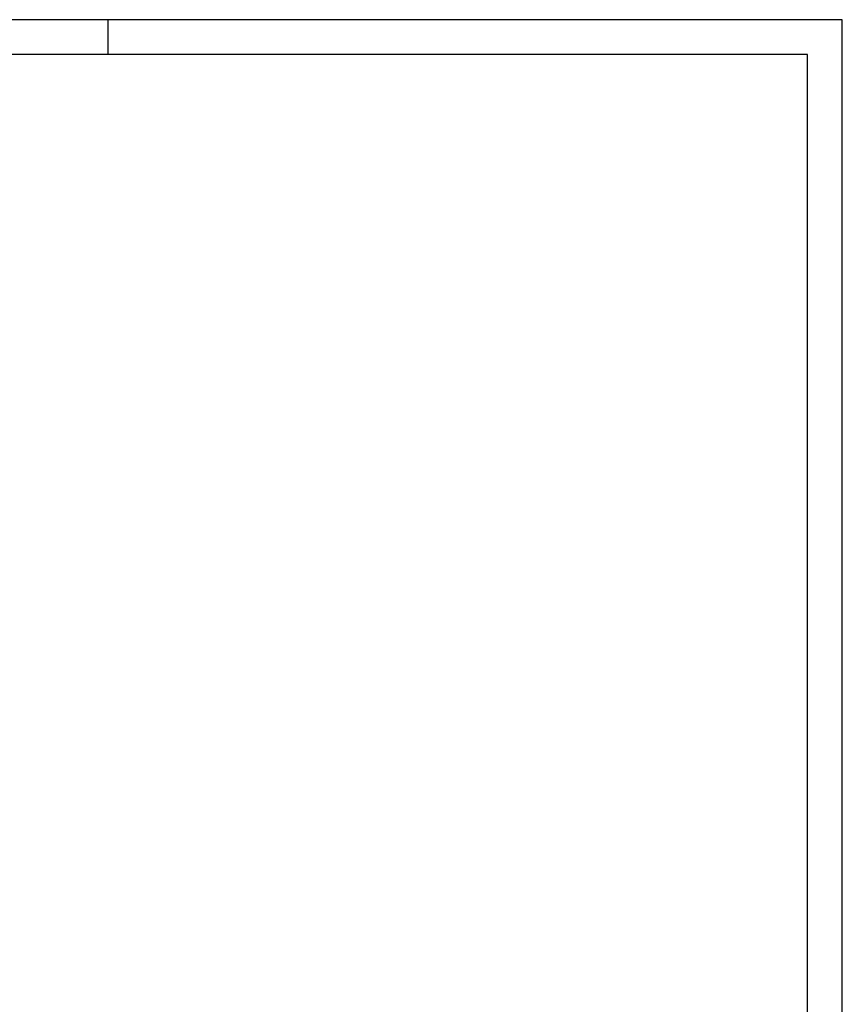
# Model space of a CAD drawing. Extents: x 1860 to 43910, y 0 to 29700.
# Tile 24 of 24: x 32145 to 43910, y 15618 to 29700. Entities that reach past the tile are written whole.
import ezdxf

# ---------------------------------------------------------------- set-up
doc = ezdxf.new("R2010")
doc.units = 0
doc.header["$LTSCALE"] = 50
for name, color, linetype in [('00kad025', 2, 'Continuous'), ('00kad070', 5, 'Continuous'), ('BL$2----', 7, 'Continuous')]:
    doc.layers.add(name, color=color, linetype=linetype)

# ---------------------------------------------------------------- blocks, each defined once
blk = doc.blocks.new('A1-HOR')
at = {"layer": '00kad025', "linetype": 'Continuous'}
for p, q in [((841, 594), (0, 594)), ((631, 584), (631, 594)), ((841, 0), (841, 594))]:
    blk.add_line(p, q, dxfattribs=at)
at = {"layer": '00kad070', "linetype": 'Continuous'}
for p, q in [((831, 584), (10, 584)), ((831, 10), (831, 584))]:
    blk.add_line(p, q, dxfattribs=at)

msp = doc.modelspace()

# ---------------------------------------------------------------- block references
at = {"layer": 'BL$2----', "xscale": 50, "yscale": 50}
msp.add_blockref('A1-HOR', (1860, 0), dxfattribs=at)

doc.saveas('drawing.dxf')
